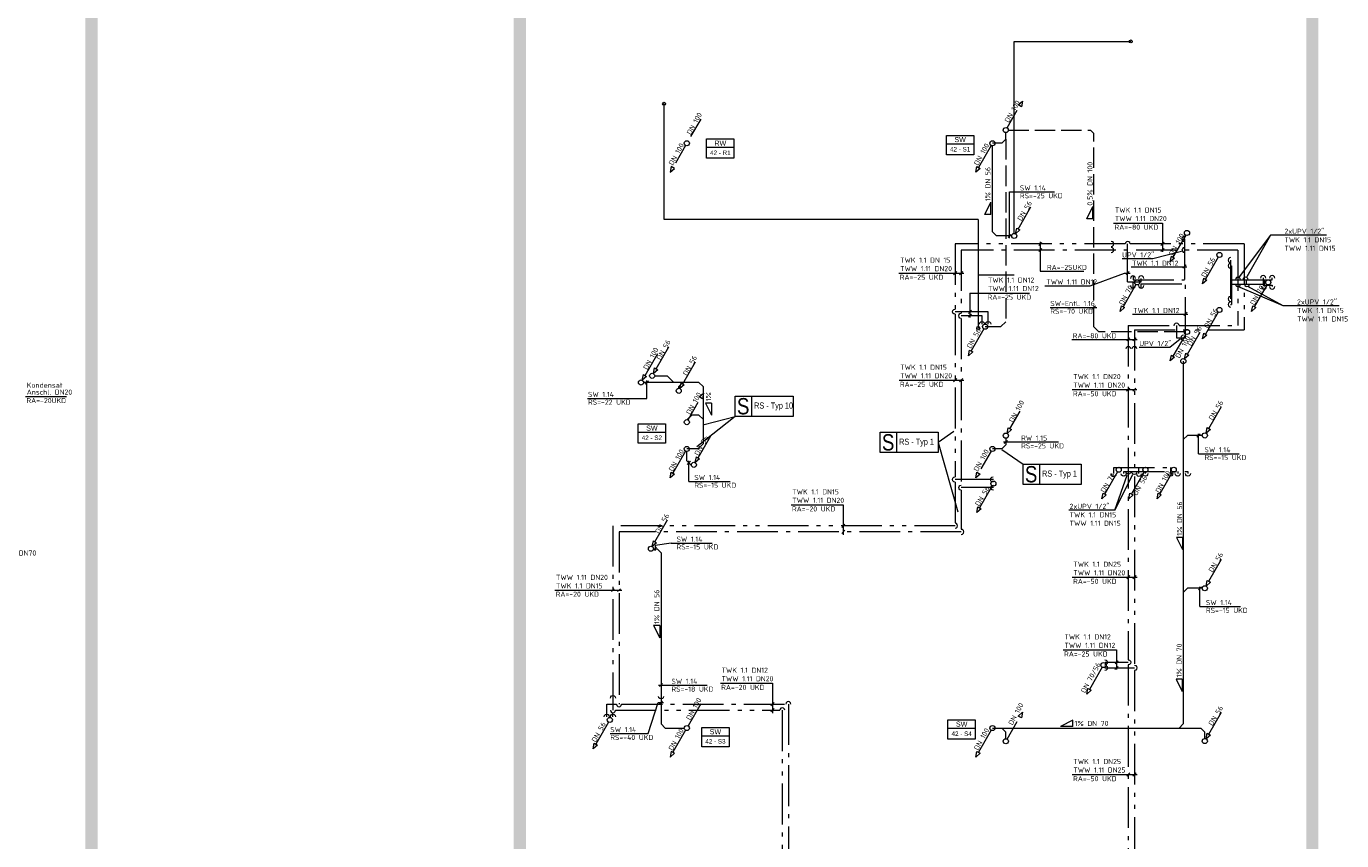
# Model space of a CAD drawing. Header units: metres. Extents: x -5 to 278, y -19 to 180.
# Tile 25 of 59: x 100 to 132, y 35 to 55. Entities that reach past the tile are written whole.
import ezdxf
from ezdxf.enums import TextEntityAlignment as Align

# ---------------------------------------------------------------- set-up
doc = ezdxf.new("R2010")
doc.units = ezdxf.units.M
doc.header["$LTSCALE"] = 0.1
for name, pattern in [('_PGMM_Ge_2Pkt', [16, 10, -2, 0, -2, 0, -2]), ('_PGMM_Ge_Ku', [6.5, 5, -1.5]), ('_PGMM_Ge_Pkt', [14, 10, -2, 0, -2])]:
    doc.linetypes.add(name, pattern=pattern)
doc.layers.get('0').update_dxf_attribs({"linetype": 'CONTINUOUS', "lineweight": 20})
for name, color, linetype, lineweight in [('A_TWW Bereiter_6', 4, 'CONTINUOUS', 20), ('S_Fallstrangentlüftung', 24, '_PGMM_Ge_Ku', 20), ('S_Fallstrangentlüftung TXT', 24, 'CONTINUOUS', 20), ('S_Kaltwasser', 90, '_PGMM_Ge_Pkt', 20), ('S_Kondensat', 23, 'CONTINUOUS', 20), ('S_Kondensat TXT', 23, 'CONTINUOUS', 20), ('S_Regenwasser', 162, '_PGMM_Ge_Ku', 20), ('S_Regenwasser TXT', 162, 'CONTINUOUS', 20), ('S_Schmutzwasser', 34, 'CONTINUOUS', 20), ('S_Schmutzwasser TXT', 34, 'CONTINUOUS', 20), ('S_Stempel Schott', 125, 'CONTINUOUS', 20), ('S_TXT Strang RW', 140, 'CONTINUOUS', 20), ('S_TXT Strang SW', 30, 'CONTINUOUS', 20), ('S_TXT_W+K+Z', 125, 'CONTINUOUS', 20), ('S_Warmwasser', 10, '_PGMM_Ge_2Pkt', 20)]:
    doc.layers.add(name, color=color, linetype=linetype, lineweight=lineweight)
doc.styles.add('ACS_ISOCT', font='ISOCT')
doc.styles.add('Arial', font='arial.ttf')
doc.styles.add('ARIAL_NARROW', font='ARIALN.TTF')
doc.styles.get("Standard").update_dxf_attribs({"font": 'isocp.shx', "height": 0.001})

# ---------------------------------------------------------------- blocks, each defined once
blk = doc.blocks.new('*U30')
at = {"color": 0, "linetype": 'ByBlock'}
blk.add_wipeout([(0, 0), (0.671, 0), (0.671, -0.473), (0, -0.473)], dxfattribs=at)
blk.add_lwpolyline([(0, 0), (0.671, 0), (0.671, -0.473), (0, -0.473)], close=True, dxfattribs=at)
blk.add_lwpolyline([(0, -0.203), (0.671, -0.203)], dxfattribs=at)
blk.add_lwpolyline([(0, -0.203), (0.671, -0.203)], dxfattribs=at)
at = {"color": 0, "linetype": 'ByBlock', "insert": (0.336, -0.102), "char_height": 0.125, "width": 0.20598, "attachment_point": 5, "style": 'ACS_ISOCT'}
blk.add_mtext('{\\fArial|b0|i0|c0|p34;SW}', dxfattribs=at)
at = {"color": 0, "linetype": 'ByBlock', "style": 'Arial'}
blk.add_attdef('STRANG_NR.', text='', height=0.11, dxfattribs=at).set_placement((0.336, -0.338), align=Align.MIDDLE_CENTER)
blk = doc.blocks.new('*U27')
at = {"color": 0, "linetype": 'ByBlock'}
blk.add_wipeout([(0, 0), (0.671, 0), (0.671, -0.473), (0, -0.473)], dxfattribs=at)
blk.add_lwpolyline([(0, 0), (0.671, 0), (0.671, -0.473), (0, -0.473)], close=True, dxfattribs=at)
blk.add_lwpolyline([(0, -0.203), (0.671, -0.203)], dxfattribs=at)
blk.add_lwpolyline([(0, -0.203), (0.671, -0.203)], dxfattribs=at)
at = {"color": 0, "linetype": 'ByBlock', "insert": (0.336, -0.102), "char_height": 0.125, "width": 0.20598, "attachment_point": 5, "style": 'ACS_ISOCT'}
blk.add_mtext('{\\fArial|b0|i0|c0|p34;RW}', dxfattribs=at)
at = {"color": 0, "linetype": 'ByBlock', "style": 'Arial'}
blk.add_attdef('STRANG_NR.', text='', height=0.11, dxfattribs=at).set_placement((0.336, -0.338), align=Align.MIDDLE_CENTER)

msp = doc.modelspace()

# ---------------------------------------------------------------- linework, layer by layer
at = {"layer": 'A_TWW Bereiter_6', "const_width": 0.3}
for points in [[(22.25, 56.501), (131.6, 56.501), (131.6, 7.151), (22.25, 7.151)], [(101.64, 15.391), (112.15, 15.391), (112.15, 56.501), (101.64, 56.501)]]:
    msp.add_lwpolyline(points, close=True, dxfattribs=at)
at = {"layer": 'S_Fallstrangentlüftung'}
for p, q in [((124.108, 52.554), (124.421, 53.095)), ((124.382, 53.118), (124.488, 53.212)), ((124.46, 53.073), (124.382, 53.118)), ((124.488, 53.212), (124.46, 53.073)), ((124.077, 52.276), (124.077, 52.438)), ((124.14, 52.5), (126.159, 52.5)), ((126.242, 52.417), (126.159, 52.5)), ((126.242, 47.669), (126.242, 52.417)), ((123.977, 52.176), (123.75, 52.176)), ((123.977, 52.176), (124.077, 52.276)), ((124.077, 47.795), (123.957, 47.675)), ((126.362, 47.549), (126.242, 47.669)), ((128.463, 47.549), (126.362, 47.549)), ((116.281, 45.386), (116.594, 45.927)), ((116.555, 45.95), (116.661, 46.044)), ((116.633, 45.905), (116.555, 45.95)), ((116.661, 46.044), (116.633, 45.905)), ((116.371, 45.507), (116.258, 45.394)), ((116.547, 45.507), (116.371, 45.507)), ((116.547, 45.507), (116.647, 45.407)), ((124.109, 37.554), (124.421, 38.095)), ((124.382, 38.118), (124.489, 38.212)), ((124.46, 38.073), (124.382, 38.118)), ((124.489, 38.212), (124.46, 38.073)), ((123.978, 37.825), (124.078, 37.725)), ((124.078, 37.562), (124.078, 37.725))]:
    msp.add_line(p, q, dxfattribs=at)
for points in [[(124.077, 52.276), (124.077, 47.795)], [(123.57, 47.675), (123.957, 47.675)]]:
    msp.add_lwpolyline(points, dxfattribs=at)
at = {"layer": 'S_Fallstrangentlüftung', "linetype": 'Continuous'}
for centre in [(124.077, 52.5), (116.25, 45.332), (124.078, 37.5)]:
    msp.add_ellipse(centre, major_axis=(0, 0.0625), ratio=1, start_param=-1.570796, end_param=4.712389, dxfattribs=at)
at = {"layer": 'S_Fallstrangentlüftung TXT'}
for p, q in [((126.067, 50.322), (126.217, 50.622)), ((126.217, 50.322), (126.217, 50.622)), ((126.217, 50.322), (126.067, 50.322)), ((125.17, 48.146), (126.316, 48.146)), ((126.202, 48.106), (126.282, 48.185))]:
    msp.add_line(p, q, dxfattribs=at)
at = {"layer": 'S_Kaltwasser'}
for p, q in [((128.465, 49.831), (128.465, 48.827)), ((129.775, 49.555), (122.984, 49.555)), ((122.984, 49.555), (122.984, 48.002)), ((129.775, 49.555), (129.775, 47.7)), ((129.596, 49.169), (129.62, 49.169)), ((129.62, 49.169), (129.62, 48.219)), ((127.2, 48.923), (127.2, 48.827)), ((127.2, 48.827), (128.465, 48.827)), ((129.62, 48.824), (130.394, 48.824)), ((130.394, 48.87), (130.394, 48.694)), ((127.4, 48.725), (128.492, 48.725)), ((127.4, 48.623), (127.4, 48.725)), ((128.492, 47.4), (128.492, 48.725)), ((130.394, 48.694), (130.615, 48.694)), ((130.615, 48.694), (130.615, 48.66)), ((129.596, 48.219), (129.62, 48.219)), ((123.495, 47.94), (122.984, 47.94)), ((122.984, 47.878), (122.984, 43.787)), ((123.495, 47.74), (123.495, 47.94)), ((127.085, 47.7), (128.204, 47.7)), ((127.085, 47.7), (127.085, 39.501)), ((128.267, 47.7), (128.267, 47.4)), ((128.329, 47.7), (129.775, 47.7)), ((128.267, 47.4), (128.492, 47.4)), ((126.971, 44.069), (126.971, 44.12)), ((126.971, 44.12), (128.547, 44.12)), ((127.504, 44.069), (127.504, 44.12)), ((128.297, 44.12), (128.297, 44.069)), ((128.547, 44.12), (128.547, 44.069)), ((123.775, 43.725), (122.984, 43.725)), ((122.984, 43.663), (122.984, 42.702)), ((122.984, 42.639), (114.586, 42.639)), ((114.586, 42.639), (114.586, 38.411)), ((126.513, 39.439), (127.085, 39.439)), ((127.085, 39.376), (127.085, 29.885)), ((114.285, 38.1), (114.285, 38.411)), ((114.285, 38.411), (114.524, 38.411)), ((114.649, 38.411), (118.679, 38.411)), ((118.741, 38.411), (118.741, 24.687))]:
    msp.add_line(p, q, dxfattribs=at)
at = {"layer": 'S_Kaltwasser', "linetype": 'Continuous'}
for centre, major_axis in [((128.465, 49.831), (-0.0625, 0)), ((126.667, 49.555), (0.0625, 0)), ((128.465, 49.555), (-0.0625, 0)), ((129.596, 49.169), (-0.0625, 0)), ((127.2, 48.86), (0, 0.0625)), ((129.775, 48.824), (0, 0.0625)), ((129.96, 48.824), (0, 0.0625)), ((130.394, 48.866), (0, 0.0625)), ((127.4, 48.685), (0, -0.0625)), ((129.775, 48.719), (0, -0.0625)), ((130.417, 48.66), (0, -0.0625)), ((130.615, 48.66), (0, -0.0625)), ((129.596, 48.219), (-0.0625, 0)), ((128.267, 47.7), (0, 0.0625)), ((128.438, 47.4), (-0.0625, 0)), ((127.085, 47.128), (0, 0.0625)), ((122.984, 42.639), (0.0625, 0)), ((118.741, 38.411), (0, 0.0625)), ((114.586, 38.411), (0, -0.0625))]:
    msp.add_ellipse(centre, major_axis=major_axis, ratio=1, start_param=4.708766, end_param=7.866194, dxfattribs=at)
at = {"layer": 'S_Kaltwasser', "linetype": 'Continuous', "extrusion": (0, 0, -1)}
for centre, major_axis, start_param, end_param in [((122.984, 47.94), (-0.0625, 0), 4.708766, 7.866194), ((123.495, 47.74), (0.0442, 0.0442), 3.923368, 7.080795), ((126.971, 44.065), (-0.0442, 0.0442), 2.343983, 5.50141), ((127.085, 44.115), (-0.0442, 0.0442), 2.343983, 5.50141), ((127.504, 44.069), (-0.0442, 0.0442), 2.343983, 5.50141), ((128.297, 44.069), (-0.0442, 0.0442), 2.343983, 5.50141), ((128.547, 44.069), (-0.0442, 0.0442), 2.343983, 5.50141), ((122.984, 43.725), (-0.0625, 0), 4.708766, 7.866194), ((123.776, 43.725), (-0.0442, 0.0442), 3.881769, 7.039196), ((126.511, 39.439), (-0.0442, 0.0442), 0.781775, 3.939203), ((127.085, 39.439), (0.0625, 0), 4.708766, 7.866194), ((114.285, 38.102), (0.0442, 0.0442), 3.923368, 7.080795)]:
    msp.add_ellipse(centre, major_axis=major_axis, ratio=1, start_param=start_param, end_param=end_param, dxfattribs=at)
at = {"layer": 'S_Kondensat'}
for p, q in [((124.285, 49.962, 3.88), (124.285, 54.674, 3.88)), ((124.285, 54.674, 3.88), (127.145, 54.674, 3.88))]:
    msp.add_line(p, q, dxfattribs=at)
msp.add_circle((127.145, 54.674, 3.88), 0.0371, dxfattribs=at)
at = {"layer": 'S_Kondensat TXT'}
msp.add_line((100.015, 45.96), (101.025, 45.96), dxfattribs=at)
at = {"layer": 'S_Regenwasser'}
for p, q in [((116.594, 52.77), (116.281, 52.229)), ((116.219, 52.121), (115.906, 51.58)), ((115.867, 51.602), (115.839, 51.463)), ((115.839, 51.463), (115.945, 51.557)), ((115.945, 51.557), (115.867, 51.602)), ((124.179, 45.171), (124.491, 45.712)), ((124.111, 45.054), (124.14, 45.194)), ((124.218, 45.149), (124.111, 45.054)), ((124.14, 45.194), (124.218, 45.149)), ((123.719, 44.621), (123.406, 44.08)), ((123.98, 44.676), (123.75, 44.676)), ((124.08, 44.776), (123.98, 44.676)), ((123.339, 43.963), (123.367, 44.102)), ((123.445, 44.057), (123.339, 43.963)), ((123.367, 44.102), (123.445, 44.057))]:
    msp.add_line(p, q, dxfattribs=at)
at = {"layer": 'S_Regenwasser', "linetype": 'Continuous'}
for centre in [(116.25, 52.175), (124.08, 45), (123.75, 44.675)]:
    msp.add_ellipse(centre, major_axis=(0, 0.0625), ratio=1, start_param=-1.570796, end_param=4.712389, dxfattribs=at)
at = {"layer": 'S_Regenwasser TXT'}
for p, q in [((124.041, 44.804), (124.121, 44.882)), ((124.08, 44.937), (124.08, 44.775)), ((124.022, 44.845), (125.369, 44.845))]:
    msp.add_line(p, q, dxfattribs=at)
at = {"layer": 'S_Schmutzwasser'}
for p, q in [((115.693, 50.308, 3.88), (115.693, 53.144, 3.88)), ((123.719, 52.121), (123.406, 51.58)), ((123.75, 50), (123.75, 52.112)), ((123.339, 51.463), (123.367, 51.602)), ((123.445, 51.557), (123.339, 51.463)), ((123.367, 51.602), (123.445, 51.557)), ((124.384, 50.071, 3.88), (124.696, 50.612, 3.88)), ((123.402, 50.308, 3.88), (115.693, 50.308, 3.88)), ((123.402, 50.308, 3.88), (123.402, 47.642, 3.88)), ((124.316, 49.954, 3.88), (124.345, 50.094, 3.88)), ((124.423, 50.049, 3.88), (124.316, 49.954, 3.88)), ((124.345, 50.094, 3.88), (124.423, 50.049, 3.88)), ((123.85, 49.9), (123.75, 50)), ((124.223, 49.9), (123.85, 49.9)), ((128.494, 49.921), (128.181, 49.38)), ((128.114, 49.263), (128.142, 49.402)), ((128.142, 49.402), (128.22, 49.357)), ((128.22, 49.357), (128.114, 49.263)), ((129.289, 49.382), (128.976, 48.841)), ((128.909, 48.724), (128.937, 48.863)), ((129.015, 48.818), (128.909, 48.724)), ((128.937, 48.863), (129.015, 48.818)), ((127.269, 48.706), (126.956, 48.165)), ((130.489, 48.706), (130.176, 48.165)), ((126.889, 48.048), (126.917, 48.187)), ((126.995, 48.142), (126.889, 48.048)), ((126.917, 48.187), (126.995, 48.142)), ((130.109, 48.048), (130.137, 48.187)), ((130.215, 48.142), (130.109, 48.048)), ((130.137, 48.187), (130.215, 48.142)), ((129.289, 48.032), (128.976, 47.491)), ((123.539, 47.621), (123.226, 47.08)), ((128.494, 47.491), (128.181, 46.95)), ((128.534, 46.999, 3.88), (128.846, 47.541, 3.88)), ((128.909, 47.374), (128.937, 47.513)), ((129.015, 47.468), (128.909, 47.374)), ((128.937, 47.513), (129.015, 47.468)), ((115.498, 46.64), (115.81, 47.182)), ((115.224, 46.476), (115.536, 47.017)), ((116.149, 46.271), (116.461, 46.812)), ((123.159, 46.963), (123.187, 47.102)), ((123.265, 47.057), (123.159, 46.963)), ((123.187, 47.102), (123.265, 47.057)), ((128.114, 46.833), (128.142, 46.972)), ((128.22, 46.927), (128.114, 46.833)), ((128.142, 46.972), (128.22, 46.927)), ((128.435, 46.828, 3.88), (128.435, 44.905)), ((128.466, 46.882, 3.88), (128.495, 47.022, 3.88)), ((128.573, 46.977, 3.88), (128.466, 46.882, 3.88)), ((128.495, 47.022, 3.88), (128.573, 46.977, 3.88)), ((115.156, 46.359), (115.185, 46.499)), ((115.185, 46.499), (115.263, 46.454)), ((115.43, 46.524), (115.459, 46.663)), ((115.537, 46.618), (115.43, 46.524)), ((115.459, 46.663), (115.537, 46.618)), ((115.263, 46.454), (115.156, 46.359)), ((116.547, 46.305), (115.187, 46.305)), ((115.461, 46.469), (115.769, 46.469)), ((115.769, 46.469), (115.933, 46.305)), ((116.05, 46.205), (116.15, 46.305)), ((116.05, 46.162), (116.05, 46.205)), ((116.081, 46.154), (116.11, 46.294)), ((116.188, 46.249), (116.081, 46.154)), ((116.11, 46.294), (116.188, 46.249)), ((116.547, 46.305), (116.647, 46.205)), ((116.647, 46.205), (116.647, 44.8)), ((129.061, 45.176, 3.88), (129.373, 45.717, 3.88)), ((128.993, 45.059, 3.88), (129.022, 45.198, 3.88)), ((129.022, 45.198, 3.88), (129.1, 45.153, 3.88)), ((116.524, 44.456), (116.836, 44.997)), ((128.435, 44.905), (128.535, 45.005)), ((128.435, 44.905), (128.435, 37.925)), ((128.899, 45.005), (128.535, 45.005)), ((129.1, 45.153, 3.88), (128.993, 45.059, 3.88)), ((116.219, 44.621), (115.906, 44.08)), ((116.523, 44.675), (116.25, 44.675)), ((116.25, 44.385), (116.25, 44.613)), ((116.523, 44.675), (116.647, 44.8)), ((116.35, 44.285), (116.25, 44.385)), ((116.363, 44.285), (116.35, 44.285)), ((116.456, 44.339), (116.485, 44.479)), ((116.563, 44.434), (116.456, 44.339)), ((116.485, 44.479), (116.563, 44.434)), ((115.839, 43.963), (115.867, 44.102)), ((115.945, 44.057), (115.839, 43.963)), ((115.867, 44.102), (115.945, 44.057)), ((126.819, 44.111), (126.506, 43.57)), ((127.474, 44.111), (127.161, 43.57)), ((128.169, 44.111), (127.856, 43.57)), ((123.744, 43.771), (123.431, 43.23)), ((126.439, 43.453), (126.467, 43.592)), ((126.467, 43.592), (126.545, 43.547)), ((127.094, 43.453), (127.122, 43.592)), ((127.122, 43.592), (127.2, 43.547)), ((127.789, 43.453), (127.817, 43.592)), ((127.817, 43.592), (127.895, 43.547)), ((126.545, 43.547), (126.439, 43.453)), ((127.2, 43.547), (127.094, 43.453)), ((127.895, 43.547), (127.789, 43.453)), ((115.467, 42.396), (115.779, 42.937)), ((123.364, 43.113), (123.392, 43.252)), ((123.47, 43.207), (123.364, 43.113)), ((123.392, 43.252), (123.47, 43.207)), ((115.399, 42.279), (115.428, 42.419)), ((115.506, 42.374), (115.399, 42.279)), ((115.428, 42.419), (115.506, 42.374)), ((115.43, 42.225), (115.518, 42.225)), ((115.518, 42.225), (115.618, 42.125)), ((115.618, 42.125), (115.618, 37.925)), ((129.061, 41.426, 3.88), (129.373, 41.967, 3.88)), ((128.993, 41.309, 3.88), (129.022, 41.448, 3.88)), ((129.1, 41.403, 3.88), (128.993, 41.309, 3.88)), ((129.022, 41.448, 3.88), (129.1, 41.403, 3.88)), ((128.535, 41.255), (128.435, 41.155)), ((128.899, 41.255), (128.535, 41.255)), ((126.444, 39.316), (126.131, 38.775)), ((126.064, 38.658), (126.092, 38.797)), ((126.17, 38.752), (126.064, 38.658)), ((126.092, 38.797), (126.17, 38.752)), ((116.594, 38.42), (116.281, 37.879)), ((129.061, 37.676, 3.88), (129.373, 38.217, 3.88)), ((114.329, 37.971), (114.016, 37.43)), ((115.618, 37.925), (115.718, 37.825)), ((115.718, 37.825), (116.188, 37.825)), ((123.75, 37.825), (128.862, 37.825)), ((128.435, 37.925), (128.335, 37.825)), ((128.862, 37.825), (128.962, 37.725)), ((113.949, 37.313), (113.977, 37.452)), ((113.977, 37.452), (114.055, 37.407)), ((116.219, 37.771), (115.906, 37.23)), ((123.719, 37.771), (123.406, 37.23)), ((128.962, 37.567), (128.962, 37.725)), ((128.993, 37.559, 3.88), (129.022, 37.698, 3.88)), ((129.1, 37.653, 3.88), (128.993, 37.559, 3.88)), ((129.022, 37.698, 3.88), (129.1, 37.653, 3.88)), ((114.055, 37.407), (113.949, 37.313)), ((115.867, 37.252), (115.839, 37.113)), ((115.839, 37.113), (115.945, 37.207)), ((115.945, 37.207), (115.867, 37.252)), ((123.339, 37.113), (123.367, 37.252)), ((123.445, 37.207), (123.339, 37.113)), ((123.367, 37.252), (123.445, 37.207))]:
    msp.add_line(p, q, dxfattribs=at)
for centre in [(115.693, 53.144, 3.88), (123.402, 47.642, 3.88)]:
    msp.add_circle(centre, 0.0371, dxfattribs=at)
at = {"layer": 'S_Schmutzwasser', "linetype": 'Continuous'}
for centre in [(123.75, 52.175), (124.285, 49.9, 3.88), (128.525, 49.975), (129.32, 49.436), (127.3, 48.76), (130.52, 48.76), (129.32, 48.086), (123.57, 47.675), (128.525, 47.545), (128.435, 46.828, 3.88), (115.399, 46.469), (115.125, 46.305), (116.05, 46.1), (128.962, 45.005, 3.88), (116.25, 44.675), (116.425, 44.285), (126.85, 44.165), (127.505, 44.165), (128.2, 44.165), (123.775, 43.825), (115.368, 42.225), (128.962, 41.255, 3.88), (126.475, 39.37), (116.25, 37.825), (123.75, 37.825), (128.962, 37.505, 3.88)]:
    msp.add_ellipse(centre, major_axis=(0, 0.0625), ratio=1, start_param=-1.570796, end_param=4.712389, dxfattribs=at)
at = {"layer": 'S_Schmutzwasser', "linetype": 'Continuous', "extrusion": (0, 0, -1)}
msp.add_ellipse((115.618, 38.601), major_axis=(0, -0.0625), ratio=1, start_param=4.708766, end_param=7.866194, dxfattribs=at)
at = {"layer": 'S_Schmutzwasser'}
msp.add_ellipse((114.36, 38.025), major_axis=(0, 0.0625), ratio=1, start_param=-1.570796, end_param=4.712389, dxfattribs=at)
at = {"layer": 'S_Schmutzwasser TXT'}
for p, q in [((123.561, 50.429), (123.711, 50.729)), ((123.711, 50.429), (123.711, 50.729)), ((124.168, 50.981), (125.276, 50.981)), ((124.168, 49.844), (124.168, 50.981)), ((123.711, 50.429), (123.561, 50.429)), ((124.133, 49.865), (124.203, 49.935)), ((115.23, 46.266), (115.309, 46.344)), ((115.269, 45.916), (115.269, 46.356)), ((113.813, 45.916), (115.269, 45.916)), ((116.857, 45.799), (116.707, 45.799)), ((116.707, 45.799), (116.857, 45.499)), ((116.857, 45.799), (116.857, 45.499)), ((128.77, 44.965), (128.849, 45.044)), ((128.81, 44.558), (128.81, 45.044)), ((128.81, 44.558), (129.806, 44.558)), ((116.26, 44.296), (116.34, 44.374)), ((116.3, 43.877), (116.3, 44.385)), ((116.3, 43.877), (117.31, 43.877)), ((115.862, 42.363), (115.475, 42.301)), ((115.475, 42.301), (115.475, 42.18)), ((115.862, 42.363), (116.873, 42.363)), ((128.416, 42.503), (128.266, 42.503)), ((128.266, 42.503), (128.416, 42.203)), ((128.416, 42.503), (128.416, 42.203)), ((115.44, 42.191), (115.509, 42.261)), ((128.804, 41.214), (128.884, 41.293)), ((128.844, 40.807), (128.844, 41.293)), ((128.844, 40.807), (129.841, 40.807)), ((115.585, 40.339), (115.435, 40.339)), ((115.435, 40.339), (115.585, 40.039)), ((115.585, 40.339), (115.585, 40.039)), ((115.558, 38.881), (116.751, 38.881)), ((115.583, 38.846), (115.653, 38.916)), ((128.407, 39.024), (128.257, 39.024)), ((128.257, 39.024), (128.407, 38.724)), ((128.407, 39.024), (128.407, 38.724)), ((115.3, 37.691), (115.55, 38.451)), ((115.55, 38.451), (115.674, 38.451)), ((115.583, 38.416), (115.653, 38.486)), ((125.724, 38.016), (125.424, 37.866)), ((125.724, 37.866), (125.424, 37.866)), ((125.724, 37.866), (125.724, 38.016)), ((114.368, 37.691), (115.3, 37.691))]:
    msp.add_line(p, q, dxfattribs=at)
at = {"layer": 'S_Stempel Schott'}
for p, q in [((117.839, 45.969), (117.839, 45.469)), ((117.439, 45.468), (116.492, 44.727)), ((116.675, 45.274), (117.439, 45.468)), ((121.397, 45.083), (121.397, 44.583)), ((122.805, 45.101), (122.417, 44.833)), ((122.417, 44.833), (122.904, 43.129)), ((123.981, 44.658), (124.505, 44.299)), ((124.906, 44.3), (124.906, 43.8))]:
    msp.add_line(p, q, dxfattribs=at)
for points in [[(117.439, 45.969), (118.859, 45.969), (118.859, 45.469), (117.439, 45.469)], [(120.997, 45.083), (122.417, 45.083), (122.417, 44.583), (120.997, 44.583)], [(124.506, 44.3), (125.926, 44.3), (125.926, 43.8), (124.506, 43.8)]]:
    msp.add_lwpolyline(points, close=True, dxfattribs=at)
at = {"layer": 'S_TXT_W+K+Z'}
for p, q in [((126.725, 50.216), (127.926, 50.216)), ((127.926, 50.216), (127.926, 49.507)), ((124.889, 49.67), (124.959, 49.74)), ((124.924, 49.758), (124.924, 49.034)), ((127.886, 49.666), (127.966, 49.745)), ((130.577, 49.921), (129.808, 48.895)), ((130.577, 49.921), (129.995, 48.894)), ((131.949, 49.921), (130.577, 49.921)), ((124.889, 49.52), (124.959, 49.59)), ((127.683, 49.346), (128.394, 49.528)), ((127.886, 49.516), (127.966, 49.595)), ((126.932, 49.346), (127.683, 49.346)), ((127.157, 49.146), (128.518, 49.146)), ((128.425, 49.11), (128.505, 49.188)), ((121.455, 48.987), (123.048, 48.987)), ((122.793, 48.948), (122.873, 49.027)), ((122.943, 48.948), (123.023, 49.027)), ((124.285, 48.936, 3.88), (123.402, 48.936, 3.88)), ((124.924, 49.034), (125.996, 49.034)), ((126.146, 48.677), (126.994, 48.989)), ((126.994, 48.989), (127.133, 48.989)), ((127.029, 48.951), (127.109, 49.03)), ((123.199, 48.499), (124.663, 48.499)), ((123.199, 48.499), (123.199, 47.898)), ((125.037, 48.677), (126.146, 48.677)), ((130.885, 48.185), (129.775, 48.66)), ((130.885, 48.185), (130.017, 48.66)), ((132.257, 48.185), (130.885, 48.185)), ((123.159, 48.001), (123.239, 48.079)), ((123.159, 47.906), (123.239, 47.985)), ((127.184, 47.985), (128.545, 47.985)), ((128.451, 47.949), (128.531, 48.027)), ((125.702, 47.363), (127.301, 47.363)), ((127.045, 47.324), (127.125, 47.403)), ((127.195, 47.324), (127.275, 47.403)), ((127.353, 47.173), (128.104, 47.173)), ((128.104, 47.173), (128.361, 47.374)), ((121.457, 46.36), (123.051, 46.36)), ((122.795, 46.321), (122.875, 46.399)), ((122.945, 46.321), (123.025, 46.399)), ((127.043, 46.09), (127.122, 46.169)), ((127.193, 46.09), (127.272, 46.169)), ((125.705, 46.13), (127.298, 46.13)), ((126.751, 43.171), (127.196, 44.046)), ((126.751, 43.171), (127.054, 44.031)), ((118.808, 43.303), (120.09, 43.303)), ((120.09, 43.303), (120.09, 42.567)), ((126.751, 43.171), (125.626, 43.171)), ((120.05, 42.75), (120.13, 42.829)), ((120.05, 42.6), (120.13, 42.679)), ((125.707, 41.526), (127.3, 41.526)), ((127.045, 41.487), (127.125, 41.566)), ((127.195, 41.487), (127.275, 41.566)), ((113.009, 41.21), (114.651, 41.21)), ((114.399, 41.176), (114.469, 41.245)), ((114.551, 41.176), (114.621, 41.245)), ((125.488, 39.744), (126.797, 39.744)), ((126.797, 39.744), (126.797, 39.261)), ((126.759, 39.399), (126.839, 39.478)), ((126.757, 39.26), (126.837, 39.339)), ((117.072, 38.925), (118.354, 38.925)), ((118.354, 38.925), (118.354, 38.189)), ((118.314, 38.372), (118.394, 38.451)), ((118.314, 38.222), (118.394, 38.301)), ((125.707, 36.685), (127.3, 36.685)), ((127.045, 36.645), (127.125, 36.724)), ((127.195, 36.645), (127.275, 36.724))]:
    msp.add_line(p, q, dxfattribs=at)
at = {"layer": 'S_Warmwasser'}
for p, q in [((122.834, 49.705), (122.834, 48.102)), ((127.006, 49.705), (122.834, 49.705)), ((127.068, 48.771), (127.068, 49.705)), ((129.925, 49.705), (127.131, 49.705)), ((129.925, 49.705), (129.925, 47.6)), ((129.594, 49.306), (129.594, 48.356)), ((127.069, 48.772), (127.399, 48.772)), ((127.2, 48.623), (127.2, 48.774)), ((127.399, 48.772), (127.399, 48.859)), ((129.979, 48.824), (129.979, 48.719)), ((130.417, 48.824), (130.417, 48.66)), ((130.417, 48.824), (130.615, 48.824)), ((130.615, 48.824), (130.615, 48.87)), ((129.596, 48.719), (130.417, 48.719)), ((123.645, 48.04), (122.834, 48.04)), ((122.834, 47.978), (122.834, 43.986)), ((123.645, 47.74), (123.645, 48.04)), ((127.235, 47.6), (127.235, 39.364)), ((127.235, 47.6), (129.925, 47.6)), ((123.775, 43.925), (122.834, 43.925)), ((126.729, 44.22), (128.119, 44.22)), ((126.729, 44.069), (126.729, 44.22)), ((127.345, 44.069), (127.345, 44.22)), ((128.119, 44.22), (128.119, 44.069)), ((122.834, 43.862), (122.834, 42.852)), ((122.834, 42.789), (114.436, 42.789)), ((114.436, 42.789), (114.436, 38.261)), ((126.505, 39.301), (127.235, 39.301)), ((127.235, 39.239), (127.235, 21.553)), ((114.436, 38.261), (114.436, 38.261)), ((114.436, 38.1), (114.436, 38.199)), ((114.499, 38.261), (118.529, 38.261)), ((118.591, 38.261), (118.591, 24.649))]:
    msp.add_line(p, q, dxfattribs=at)
at = {"layer": 'S_Warmwasser', "linetype": 'Continuous'}
for centre, major_axis in [((126.667, 49.705), (0.0625, 0)), ((127.068, 49.705), (0, 0.0625)), ((129.596, 49.306), (-0.0625, 0)), ((127.4, 48.86), (0, 0.0625)), ((130.615, 48.866), (0, 0.0625)), ((127.2, 48.685), (0, -0.0625)), ((129.997, 48.719), (0, -0.0625)), ((129.596, 48.356), (-0.0625, 0)), ((127.235, 47.128), (0, 0.0625)), ((126.729, 44.065), (-0.0005, -0.0625)), ((127.345, 44.065), (-0.0005, -0.0625)), ((122.834, 42.789), (0.0625, 0)), ((114.436, 38.261), (0, -0.0625)), ((118.591, 38.261), (0, 0.0625))]:
    msp.add_ellipse(centre, major_axis=major_axis, ratio=1, start_param=4.708766, end_param=7.866194, dxfattribs=at)
at = {"layer": 'S_Warmwasser', "linetype": 'Continuous', "extrusion": (0, 0, -1)}
for centre, major_axis, start_param, end_param in [((122.834, 48.04), (-0.0625, 0), 4.708766, 7.866194), ((123.645, 47.74), (0.0442, 0.0442), 3.923368, 7.080795), ((122.834, 43.924), (-0.0625, 0), 4.708766, 7.866194), ((123.767, 43.925), (-0.0442, 0.0442), 3.881769, 7.039196), ((127.235, 44.112), (-0.0442, 0.0442), 2.343983, 5.50141), ((128.119, 44.069), (-0.0442, 0.0442), 2.343983, 5.50141), ((126.511, 39.301), (-0.0442, 0.0442), 0.781775, 3.939203), ((127.235, 39.302), (0.0625, 0), 4.708766, 7.866194), ((114.436, 38.561), (0, 0.0625), 4.708766, 7.866194), ((114.435, 38.102), (0.0442, 0.0442), 3.923368, 7.080795)]:
    msp.add_ellipse(centre, major_axis=major_axis, ratio=1, start_param=start_param, end_param=end_param, dxfattribs=at)

# ---------------------------------------------------------------- texts
at = {"layer": 'S_Fallstrangentlüftung TXT', "lineweight": 30}
for s, rotation, p in [('DN 100', 61.3658, (124.152, 52.669)), ('0,5%%% DN 100', 90, (126.206, 50.644))]:
    msp.add_text(s, height=0.125, rotation=rotation, dxfattribs=at).set_placement(p)
for s, p in [('SW-Entl. 1.16', (125.17, 48.181)), ('RS=-70 UKD', (125.17, 47.99)), ('SW Entl. 1.16 DN70', (98.675, 42.058))]:
    msp.add_text(s, height=0.125, dxfattribs=at).set_placement(p)
at = {"layer": 'S_Fallstrangentlüftung TXT'}
for p in [(116.333, 45.504), (124.241, 37.884)]:
    msp.add_text('DN 100', height=0.125, rotation=61.3658, dxfattribs=at).set_placement(p)
at = {"layer": 'S_Kondensat TXT'}
for s, p in [('Kondensat', (100.048, 46.176)), ('Anschl. DN20', (100.048, 46.007)), ('RA=-20UKD', (100.042, 45.798))]:
    msp.add_text(s, height=0.125, dxfattribs=at).set_placement(p)
at = {"layer": 'S_Regenwasser TXT', "lineweight": 30}
for p in [(116.348, 52.372), (115.906, 51.62), (124.257, 45.31), (123.39, 44.108)]:
    msp.add_text('DN 100', height=0.125, rotation=61.3658, dxfattribs=at).set_placement(p)
for s, p in [('RW 1.15', (124.455, 44.879)), ('RS=-25 UKD', (124.455, 44.688))]:
    msp.add_text(s, height=0.125, dxfattribs=at).set_placement(p)
at = {"layer": 'S_Schmutzwasser TXT'}
for s, rotation, p in [('DN 100', 61.3658, (123.396, 51.616)), ('1%%% DN 56', 90, (123.7, 50.751)), ('DN 56', 59.2913, (124.459, 50.257)), ('DN 100', 61.3658, (128.184, 49.405)), ('DN 56', 61.3658, (128.975, 48.869)), ('DN 70', 61.3658, (126.956, 48.19)), ('DN 70', 61.3658, (130.176, 48.191)), ('DN 56', 61.3658, (129.041, 47.619)), ('DN 56', 61.3658, (123.222, 47.127)), ('DN 56', 59.2913, (128.629, 47.188)), ('DN 100', 61.3658, (115.281, 46.604)), ('DN 56', 61.3658, (115.606, 46.843)), ('DN 100', 61.3658, (128.34, 46.886)), ('DN 56', 61.3658, (116.253, 46.459)), ('1%%%', 90, (116.846, 45.841)), ('DN 56', 59.2913, (129.156, 45.364)), ('DN 56', 61.3658, (116.537, 44.496)), ('DN 100', 61.3658, (115.907, 44.108)), ('DN 70', 59.2913, (126.503, 43.589)), ('DN 56', 59.2913, (127.29, 43.521)), ('DN 100', 61.3658, (127.851, 43.582)), ('DN 56', 59.2913, (123.421, 43.258)), ('1%%% DN 56', 90, (128.405, 42.544)), ('DN 56', 61.3658, (115.572, 42.581)), ('DN 56', 59.2913, (129.152, 41.634)), ('1%%% DN 56', 90, (115.574, 40.38)), ('1%%% DN 70', 90, (128.396, 39.066)), ('DN 70/56', 61.3658, (126.021, 38.671)), ('DN 100', 61.3658, (116.334, 38.007)), ('DN 56', 59.2913, (129.149, 37.87)), ('DN 56', 61.3658, (114.015, 37.464)), ('DN 100', 61.3658, (115.901, 37.259)), ('DN 100', 61.3658, (123.396, 37.266))]:
    msp.add_text(s, height=0.125, rotation=rotation, dxfattribs=at).set_placement(p)
for s, p in [('SW 1.14', (124.424, 51.016)), ('RS=-25 UKD', (124.424, 50.825)), ('SW 1.14', (113.824, 45.951)), ('RS=-22 UKD', (113.824, 45.76)), ('SW 1.14', (128.954, 44.593)), ('RS=-15 UKD', (128.954, 44.402)), ('SW 1.14', (116.433, 43.912)), ('RS=-15 UKD', (116.433, 43.721)), ('SW 1.14', (115.996, 42.398)), ('RS=-15 UKD', (115.996, 42.207)), ('SW 1.14', (128.989, 40.842)), ('RS=-15 UKD', (128.989, 40.651)), ('SW 1.14', (115.871, 38.91)), ('RS=-18 UKD', (115.871, 38.718)), ('SW 1.14', (114.371, 37.724)), ('1%%% DN 70', (125.766, 37.877)), ('RS=-40 UKD', (114.371, 37.533))]:
    msp.add_text(s, height=0.125, dxfattribs=at).set_placement(p)
at = {"layer": 'S_Stempel Schott', "style": 'ARIAL_NARROW'}
for s, height, p in [('S', 0.4, (117.48, 45.523)), ('RS - Typ 10', 0.15, (117.902, 45.664)), ('S', 0.4, (121.038, 44.637)), ('RS - Typ 1', 0.15, (121.46, 44.777)), ('S', 0.4, (124.547, 43.854)), ('RS - Typ 1', 0.15, (124.969, 43.994))]:
    msp.add_text(s, height=height, dxfattribs=at).set_placement(p)
at = {"layer": 'S_TXT_W+K+Z'}
for s, p in [('RA=-80 UKD', (126.747, 50.053)), ('RA=-25UKD', (125.088, 49.067)), ('RA=-25 UKD', (121.476, 48.824)), ('RA=-25 UKD', (123.632, 48.336)), ('RA=-80 UKD', (125.721, 47.388)), ('RA=-25 UKD', (121.479, 46.197)), ('RA=-50 UKD', (125.726, 45.967)), ('RA=-20 UKD', (118.83, 43.14)), ('RA=-50 UKD', (125.729, 41.363)), ('RA=-20 UKD', (113.031, 41.047)), ('RA=-25 UKD', (125.509, 39.581)), ('RA=-20 UKD', (117.093, 38.762)), ('RA=-50 UKD', (125.729, 36.521))]:
    msp.add_text(s, height=0.125, dxfattribs=at).set_placement(p)
at = {"layer": 'S_TXT_W+K+Z', "char_height": 0.125, "attachment_point": 1}
for s, insert, width in [('\\PTWK 1.1 DN15\\PTWW 1.11 DN20', (126.754, 50.807), 13.51068), ('2xUPV 1/2"\\PTWK 1.1 DN15\\PTWW 1.11 DN15', (130.917, 50.078), 1.22812), ('UPV 1/2"', (126.932, 49.498), 1.22812), ('\\PTWK 1.1 DN 15\\PTWW 1.11 DN20', (121.484, 49.578), 13.51068), ('TWK 1.1 DN12', (127.176, 49.294), 1.22812), ('\\PTWK 1.1 DN12\\PTWW 1.11 DN12', (123.639, 49.089), 13.51068), ('\\PTWW 1.11 DN12', (125.073, 49.044), 13.51068), ('TWK 1.1 DN12', (127.203, 48.133), 1.22812), ('2xUPV 1/2"\\PTWK 1.1 DN15\\PTWW 1.11 DN15', (131.226, 48.343), 1.22812), ('UPV 1/2"', (127.353, 47.324), 1.22812), ('\\PTWK 1.1 DN15\\PTWW 1.11 DN20', (121.486, 46.95), 13.51068), ('\\PTWK 1.1 DN20\\PTWW 1.11 DN20', (125.733, 46.72), 13.51068), ('\\PTWK 1.1 DN15\\PTWW 1.11 DN20', (118.837, 43.893), 13.51068), ('2xUPV 1/2"\\PTWK 1.1 DN15\\PTWW 1.11 DN15', (125.643, 43.329), 1.22812), ('\\PTWK 1.1 DN25\\PTWW 1.11 DN20', (125.736, 42.116), 13.51068), ('TWW 1.11 DN20\\PTWK 1.1 DN15', (113.038, 41.586), 13.51068), ('\\PTWK 1.1 DN12\\PTWW 1.11 DN12', (125.517, 40.334), 13.51068), ('\\PTWK 1.1 DN12\\PTWW 1.11 DN20', (117.101, 39.515), 13.51068), ('\\PTWK 1.1 DN25\\PTWW 1.11 DN25', (125.736, 37.275), 13.51068)]:
    msp.add_mtext(s, dxfattribs=dict(at, insert=insert, width=width))

# ---------------------------------------------------------------- next in the draw order: block references
at = {"layer": 'S_TXT Strang RW', "lineweight": -3}
msp.add_blockref('*U27', (116.736, 52.28), dxfattribs=at).add_auto_attribs({'STRANG_NR.': '42 - R1'})
at = {"layer": 'S_TXT Strang SW', "lineweight": -3}
for p, values in [((122.621, 52.366), {'STRANG_NR.': '42 - S1'}), ((115.056, 45.287), {'STRANG_NR.': '42 - S2'}), ((116.616, 37.836), {'STRANG_NR.': '42 - S3'}), ((122.659, 38.024), {'STRANG_NR.': '42 - S4'})]:
    msp.add_blockref('*U30', p, dxfattribs=at).add_auto_attribs(values)

doc.saveas('drawing.dxf')
